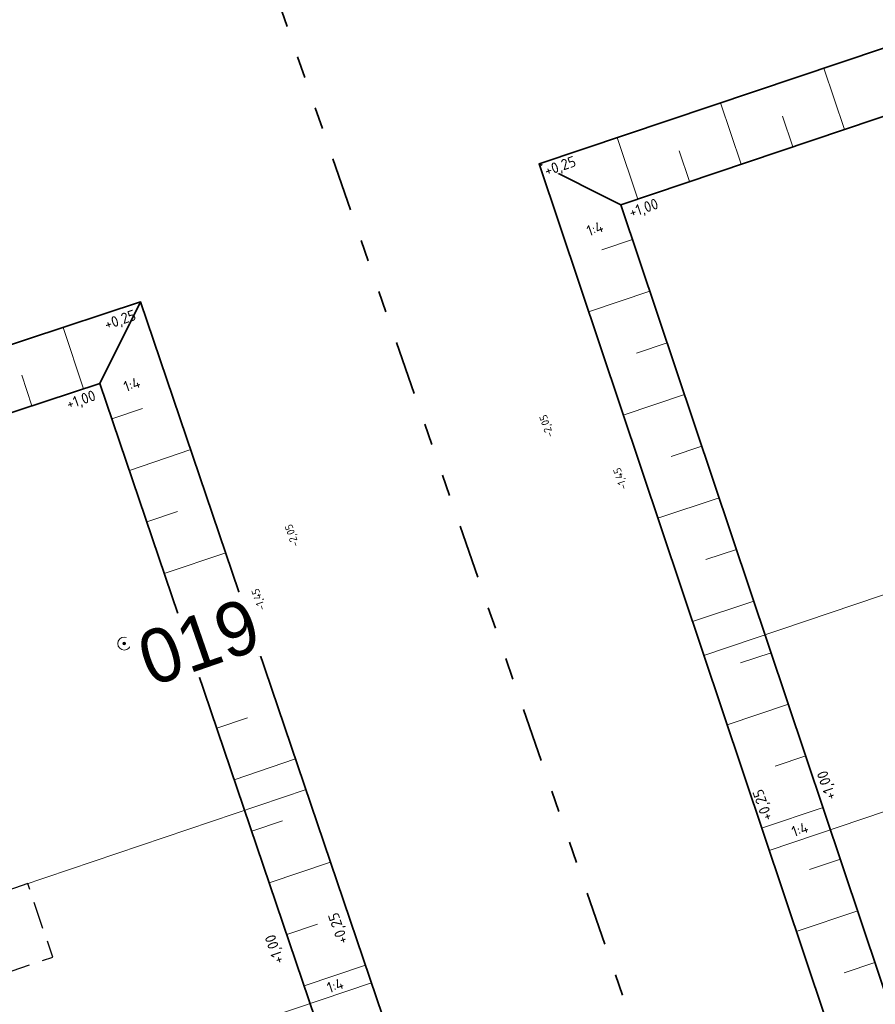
# Model space of a CAD drawing. Header units: metres. Extents: x 264779 to 275389, y 575281 to 580396.
# Tile 72 of 174: x 265307 to 265347, y 577003 to 577048. Entities that reach past the tile are written whole.
import ezdxf
from ezdxf.enums import TextEntityAlignment as Align

# ---------------------------------------------------------------- set-up
doc = ezdxf.new("R2018")
doc.units = ezdxf.units.M
doc.linetypes.add('AL-TEKENBLADGRENS', pattern=[11.5, 2.5, -1.5, 1, -1.5, 1, -1.5, 2.5])
doc.linetypes.add('DASHED', pattern=[19.05, 12.7, -6.35])
for name, color, linetype, lineweight in [('B-ME-MO-BORING-S', 252, 'Continuous', 18), ('B-XX-AL-HOOGTELABEL-T25', 252, 'Continuous', 9), ('N-WE-GW-TALUD_KRUIN-G', 3, 'Continuous', 35), ('N-WE-GW-TALUD_TEEN-G', 94, 'Continuous', 35), ('N-WE-GW-TALUDARCERING_KORT-G', 90, 'Continuous', 18), ('N-WE-GW-TALUDARCERING_LANG-G', 60, 'Continuous', 13), ('N-XX-AL-HOOGTELABEL-T25-M', 7, 'Continuous', 25), ('T-WE-GR-TOEKOMSTIG-G', 3, 'DASHED', 25), ('X-XX-AL-TEKENBLADGRENS-G', 7, 'AL-TEKENBLADGRENS', 35)]:
    doc.layers.add(name, color=color, linetype=linetype, lineweight=lineweight)
doc.layers.add('N-BH-KG-GRENS_PERCEEL-G', color=160, linetype='KG-PERCEEL', lineweight=18, true_color=0x003fff)
doc.styles.add('NLCS-ISO-ANNOTATIVE-T25', font='NLCS-ISO.ttf', dxfattribs={"height": 2.5})
doc.styles.add('NLCS-ISO-M1000-T25', font='NLCS-ISO.ttf', dxfattribs={"height": 2.5})
doc.styles.get("Standard").update_dxf_attribs({"font": 'arial.ttf'})
doc.linetypes.add('KG-PERCEEL', pattern='A,2.75,-1,["P",Standard,S=0.9,R=0,X=-0.5,Y=-0.45],-1,2.75,-1,[5,NLCS.shx,S=0.375,R=0,X=0,Y=0],-1', length=9.5)

# ---------------------------------------------------------------- blocks, each defined once
blk = doc.blocks.new('Boring uitgevoerd door derden')
h = blk.add_hatch(color=256)
h.dxf.hatch_style = 1
edge = h.paths.add_edge_path()
edge.add_arc((0, 0), 0.3, 0, 360)
for radius in [1.5, 0.3]:
    blk.add_circle((0, 0), radius)
at = {"lineweight": 30, "flags": 104}
blk.add_attdef('01', text='', height=1.8, dxfattribs=at).set_placement((2.52, 0.99), align=Align.TOP_LEFT)

msp = doc.modelspace()

# ---------------------------------------------------------------- linework, layer by layer
at = {"layer": 'N-BH-KG-GRENS_PERCEEL-G'}
for points in [[(265367.069, 577028.49), (265359.275, 577051.184), (265331.369, 577041.781), (265338.997, 577019.011)], [(265292.068, 577003.165), (265284.349, 577025.883), (265302.43, 577031.936), (265312.917, 577035.39), (265320.579, 577012.792)], [(265342.023, 577009.98), (265338.997, 577019.011), (265367.069, 577028.49), (265370.162, 577019.481)], [(265373.256, 577010.472), (265370.162, 577019.481), (265342.023, 577009.98), (265345.049, 577000.948)], [(265323.613, 577003.842), (265320.579, 577012.792), (265292.068, 577003.165), (265295.108, 576994.217)], [(265298.197, 576985.128), (265295.108, 576994.217), (265323.613, 577003.842), (265326.695, 576994.751)]]:
    msp.add_lwpolyline(points, close=True, dxfattribs=at)
at = {"layer": 'N-WE-GW-TALUD_KRUIN-G', "ltscale": 0.99999, "flags": 128}
for points in [[(265466.455, 577021.817), (265464.93, 577026.222), (265460.636, 577038.336), (265458.344, 577045.145), (265447.382, 577077.707), (265373.974, 577052.971), (265360.233, 577048.341), (265335.165, 577039.894), (265353.14, 576986.241), (265353.384, 576985.512)], [(265311.031, 577031.61), (265312.917, 577035.39)], [(265286.032, 576987.1), (265288.471, 576989.761), (265278.002, 577020.566), (265285.306, 577023.04), (265303.376, 577029.089), (265311.031, 577031.61), (265329.191, 576978.046), (265329.438, 576977.316)]]:
    msp.add_lwpolyline(points, dxfattribs=at)
at = {"layer": 'N-WE-GW-TALUD_KRUIN-G', "flags": 128}
msp.add_lwpolyline([(265335.165, 577039.894), (265331.369, 577041.781)], dxfattribs=at)
at = {"layer": 'N-WE-GW-TALUD_TEEN-G', "ltscale": 0.99999, "flags": 128}
for points in [[(265359.275, 577051.184), (265331.369, 577041.781), (265350.295, 576985.288)], [(265275.825, 577022.996), (265284.349, 577025.883), (265302.43, 577031.936), (265312.917, 577035.39), (265332.03, 576979.015), (265332.325, 576978.143), (265333.064, 576976.008)]]:
    msp.add_lwpolyline(points, dxfattribs=at)
at = {"layer": 'N-WE-GW-TALUDARCERING_KORT-G'}
for p, q in [((265343.119, 577042.574), (265342.64, 577043.996)), ((265338.336, 577040.963), (265337.857, 577042.384)), ((265335.705, 577038.281), (265334.283, 577037.805)), ((265337.309, 577033.496), (265335.886, 577033.019)), ((265307.881, 577030.573), (265307.412, 577031.997)), ((265311.586, 577029.974), (265313.007, 577030.455)), ((265338.912, 577028.71), (265337.49, 577028.233)), ((265313.206, 577025.196), (265314.626, 577025.677)), ((265340.515, 577023.924), (265339.093, 577023.448)), ((265314.826, 577020.418), (265316.246, 577020.899)), ((265342.119, 577019.138), (265340.696, 577018.662)), ((265316.445, 577015.64), (265317.866, 577016.121)), ((265343.722, 577014.353), (265342.299, 577013.876)), ((265318.065, 577010.862), (265319.486, 577011.343)), ((265345.325, 577009.567), (265343.903, 577009.091)), ((265319.685, 577006.084), (265321.106, 577006.565)), ((265346.928, 577004.781), (265345.506, 577004.305))]:
    msp.add_line(p, q, dxfattribs=at)
at = {"layer": 'N-WE-GW-TALUDARCERING_LANG-G'}
for p, q in [((265345.51, 577043.38), (265344.552, 577046.223)), ((265340.728, 577041.768), (265339.77, 577044.611)), ((265335.945, 577040.157), (265334.987, 577043)), ((265336.507, 577035.888), (265333.662, 577034.935)), ((265310.277, 577031.362), (265309.338, 577034.211)), ((265338.11, 577031.103), (265335.266, 577030.15)), ((265312.396, 577027.585), (265315.237, 577028.548)), ((265339.714, 577026.317), (265336.869, 577025.364)), ((265314.016, 577022.807), (265316.857, 577023.77)), ((265341.317, 577021.531), (265338.472, 577020.578)), ((265315.635, 577018.029), (265318.477, 577018.992)), ((265342.92, 577016.746), (265340.076, 577015.793)), ((265317.255, 577013.251), (265320.096, 577014.214)), ((265344.523, 577011.96), (265341.679, 577011.007)), ((265318.875, 577008.473), (265321.716, 577009.436)), ((265346.127, 577007.174), (265343.282, 577006.221)), ((265320.495, 577003.695), (265323.336, 577004.658))]:
    msp.add_line(p, q, dxfattribs=at)
at = {"layer": 'T-WE-GR-TOEKOMSTIG-G', "ltscale": 0.1, "flags": 128}
msp.add_lwpolyline([(265306.574, 577004.263), (265308.848, 577005.031), (265307.696, 577008.442), (265302.011, 577006.522), (265303.163, 577003.112)], dxfattribs=at)
at = {"layer": 'X-XX-AL-TEKENBLADGRENS-G'}
msp.add_line((265315.938, 577059.024), (265371.496, 576898.478), dxfattribs=at)

# ---------------------------------------------------------------- block references
at = {"layer": 'B-ME-MO-BORING-S'}
ref = msp.add_blockref('Boring uitgevoerd door derden', (265312.16, 577019.56), dxfattribs=dict(at, xscale=0.2, yscale=0.2, zscale=0.2, rotation=19.0885257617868))
lines = msp.add_mtext('019', dxfattribs={"layer": '0', "insert": (265312.571, 577019.913), "char_height": 2.5, "attachment_point": 1, "rotation": 19.0885, "bg_fill": 3, "box_fill_scale": 1.125, "bg_fill_color": 256, "bg_fill_transparency": 0})
ref.add_attrib('01', '', (265312.571, 577019.913)).embed_mtext(lines)

# ---------------------------------------------------------------- next in the draw order: texts
at = {"layer": 'B-XX-AL-HOOGTELABEL-T25', "char_height": 0.36, "width": 0.36, "attachment_point": 1, "rotation": 108.1942, "style": 'NLCS-ISO-ANNOTATIVE-T25', "bg_fill": 3, "box_fill_scale": 1.1, "bg_fill_color": 256, "bg_fill_transparency": 0}
for s, insert in [('-2,05', (265331.705, 577029.071)), ('-1,45', (265335.111, 577026.651)), ('-2,05', (265319.916, 577023.998)), ('-1,45', (265318.36, 577021.053))]:
    msp.add_mtext(s, dxfattribs=dict(at, insert=insert))
at = {"layer": 'N-XX-AL-HOOGTELABEL-T25-M', "char_height": 0.5, "attachment_point": 1, "style": 'NLCS-ISO-M1000-T25', "bg_fill": 3, "box_fill_scale": 1.1, "bg_fill_color": 256, "bg_fill_transparency": 0}
for s, insert, width, rotation in [('+0,25', (265331.56, 577041.686), 1.04288, 18.9534), ('+1,00', (265335.478, 577039.756), 1.04288, 18.9534), ('1:4', (265333.521, 577038.897), 0.7048, 18.9534), ('+0,25', (265311.182, 577034.564), 1.04288, 18.9534), ('1:4', (265312.075, 577031.68), 0.7048, 18.9534), ('+1,00', (265309.417, 577030.875), 1.04288, 18.9534), ('+1,00', (265344.667, 577012.251), 1.04288, 108.9534), ('+0,25', (265341.725, 577011.293), 1.04288, 108.9534), ('1:4', (265343.012, 577011.062), 0.7048, 18.9534), ('+0,25', (265322.065, 577005.576), 1.04288, 108.9534), ('+1,00', (265319.098, 577004.659), 1.04288, 108.9534), ('1:4', (265321.495, 577003.831), 0.7048, 18.9534)]:
    msp.add_mtext(s, dxfattribs=dict(at, insert=insert, width=width, rotation=rotation))

doc.saveas('drawing.dxf')
